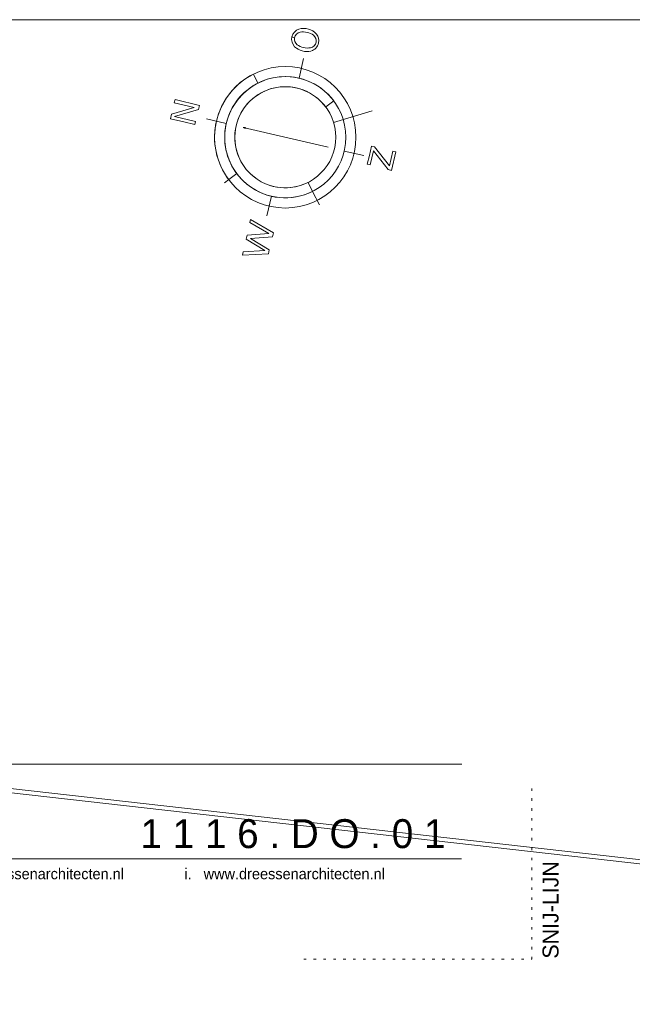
# Model space of a CAD drawing. Header units: millimetres. Extents: x -117530 to 51532, y -61772 to 24900.
# Tile 117 of 175: x -6902 to 1834, y -54239 to -40212. Entities that reach past the tile are written whole.
import ezdxf

# ---------------------------------------------------------------- set-up
doc = ezdxf.new("R2010")
doc.units = ezdxf.units.MM
doc.header["$LTSCALE"] = 254
doc.linetypes.add('Dash Style-16', pattern=[0.555573, 0.138855, -0.416718])
doc.layers.get('0').update_dxf_attribs({"lineweight": 0})
for name, color, linetype, lineweight in [('aanzicht lijn', 7, 'Continuous', 0), ('Kader', 7, 'Continuous', 0), ('LAYER21', 7, 'Continuous', 0), ('None', 7, 'Continuous', 0)]:
    doc.layers.add(name, color=color, linetype=linetype, lineweight=lineweight)
doc.layers.add('drsn-maaiveld', color=7, linetype='Continuous', lineweight=0, true_color=0x0099ff)
doc.styles.add('Century Gothic', font='Century Gothic')

# ---------------------------------------------------------------- blocks, each defined once
blk = doc.blocks.new('Group-2-1')
at = {"layer": 'aanzicht lijn', "linetype": 'Continuous', "lineweight": 0}
blk.add_hatch(color=255, dxfattribs=at).paths.add_polyline_path([(-553160, -330902), (-553450, -330748), (-553121, -330737), (-553218, -330802)])
at = {"layer": 'aanzicht lijn', "color": 17, "lineweight": 0}
for p, q in [((-544842, -320930, -28800), (-545498, -323735, -28800)), ((-551366, -324438, -28800), (-552016, -323153, -28800)), ((-541703, -327831, -28800), (-540550, -326968, -28800)), ((-555878, -330180, -28800), (-558683, -329524, -28800)), ((-540574, -330062, -28800), (-535061, -328394, -28800)), ((-553450, -330748, -28800), (-541332, -333582, -28800)), ((-536248, -334771, -28800), (-539053, -334115, -28800)), ((-555533, -338191, -28800), (-554381, -337327, -28800)), ((-555533, -338191, -28800), (-556109, -338622, -28800)), ((-543565, -339857, -28800), (-544215, -338572, -28800)), ((-549433, -340561, -28800), (-550089, -343365, -28800)), ((-543565, -339857, -28800), (-542590, -341784, -28800))]:
    blk.add_line(p, q, dxfattribs=at)
at = {"layer": 'aanzicht lijn', "color": 17, "lineweight": 0, "elevation": -28800}
for points in [[(-546517, -317824, -0.2336252), (-545534, -316729, -0.2832978), (-543007, -317447, -0.2566143), (-542748, -318705, -0.2943592), (-543803, -319878, -0.2446022), (-546126, -319258, -0.2489539), (-546517, -317824)], [(-546150, -317989, -0.319093), (-545357, -317171, -0.1981834), (-543436, -317621, -0.250113), (-543054, -318619, -0.3009831), (-543850, -319390, -0.2078068), (-545775, -318959, -0.2889582), (-546150, -317989)]]:
    blk.add_lwpolyline(points, format="xyb", dxfattribs=at)
for points in [[(-546517, -317824, -0.2336252), (-545534, -316729, -0.2832978), (-543007, -317447, -0.2566143), (-542748, -318705, -0.2943592), (-543803, -319878, -0.2446022), (-546126, -319258, -0.2489539), (-546517, -317824), (-546150, -317989, -0.319093), (-545357, -317171, -0.1981834), (-543436, -317621, -0.250113), (-543054, -318619, -0.3009831), (-543850, -319390, -0.2078068), (-545775, -318959, -0.2889582), (-546150, -317989)], [(-554381, -337327), (-555533, -338191, -0.466307), (-552016, -323153), (-551366, -324438, 0.4663032), (-554381, -337327)], [(-554381, -337327), (-555533, -338191, -0.466307), (-552016, -323153), (-551366, -324438, 0.4663032), (-554381, -337327)], [(-543565, -339857, -0.6370706), (-555878, -330180, -0.6370706), (-540550, -326968), (-541703, -327831, 0.6370693), (-554476, -330508, 0.6370693), (-544215, -338572)]]:
    blk.add_lwpolyline(points, format="xyb", close=True, dxfattribs=at)
at = {"layer": 'aanzicht lijn', "color": 17, "lineweight": 0, "flags": 128}
for points in [[(-561939, -329946), (-563822, -329505), (-563671, -328859), (-560441, -327915), (-563294, -327248), (-563187, -326792), (-559713, -327604), (-559851, -328194), (-563242, -329200), (-560249, -329899), (-560347, -330318), (-561939, -329946)], [(-535473, -334731), (-535171, -333438), (-534752, -333535), (-532608, -336204), (-532119, -334111), (-531681, -334214), (-532304, -336877), (-532799, -336761), (-534905, -334102), (-535372, -336099), (-535771, -336005), (-535473, -334731)], [(-553527, -348701), (-553469, -348454), (-550363, -348297), (-553051, -346666), (-552913, -346076), (-549818, -345877), (-552500, -344307), (-552402, -343889), (-549166, -345749), (-549299, -346320), (-552404, -346556), (-549739, -348203), (-549868, -348754), (-553585, -348948), (-553527, -348701)]]:
    blk.add_lwpolyline(points, dxfattribs=at)
for points in [[(-561939, -329946), (-563822, -329505), (-563671, -328859), (-560441, -327915), (-563294, -327248), (-563187, -326792), (-559713, -327604), (-559851, -328194), (-563242, -329200), (-560249, -329899), (-560347, -330318), (-561939, -329946)], [(-553160, -330902), (-553450, -330748), (-553121, -330737), (-553218, -330802)], [(-535473, -334731), (-535171, -333438), (-534752, -333535), (-532608, -336204), (-532119, -334111), (-531681, -334214), (-532304, -336877), (-532799, -336761), (-534905, -334102), (-535372, -336099), (-535771, -336005), (-535473, -334731)], [(-553527, -348701), (-553469, -348454), (-550363, -348297), (-553051, -346666), (-552913, -346076), (-549818, -345877), (-552500, -344307), (-552402, -343889), (-549166, -345749), (-549299, -346320), (-552404, -346556), (-549739, -348203), (-549868, -348754), (-553585, -348948), (-553527, -348701)]]:
    blk.add_lwpolyline(points, close=True, dxfattribs=at)
at = {"layer": 'aanzicht lijn', "color": 17, "lineweight": 0}
for radius in [10080, 8640, 7200]:
    blk.add_circle((-547465, -332148, -28800), radius, dxfattribs=at)

msp = doc.modelspace()

# ---------------------------------------------------------------- linework, layer by layer
at = {"color": 1, "linetype": 'Dash Style-16', "lineweight": 0}
for p, q in [((400, -53598, -28800), (400, -51108, -28800)), ((-2852, -53598, -28800), (400, -53598, -28800))]:
    msp.add_line(p, q, dxfattribs=at)
at = {"layer": 'LAYER21', "color": 2, "linetype": 'Continuous', "lineweight": 0, "flags": 128}
for points in [[(19582, -41542), (12169, -40212), (-19438, -40212)], [(19642, -41442), (19642, -54239), (-65898, -44577)], [(19582, -41442), (19582, -54172), (-65898, -44517)]]:
    msp.add_lwpolyline(points, dxfattribs=at)
at = {"layer": 'None', "color": 17, "linetype": 'Continuous', "lineweight": 0}
for p, q in [((-13515, -50820, -28800), (-599, -50820, -28800)), ((-20600, -52165, -28800), (-600, -52165, -28800))]:
    msp.add_line(p, q, dxfattribs=at)

# ---------------------------------------------------------------- block references
at = {"layer": 'drsn-maaiveld', "color": 7, "xscale": 0.1, "yscale": 0.1, "zscale": 0.1}
msp.add_blockref('Group-2-1', (51632, -8672, -6000), dxfattribs=at)

# ---------------------------------------------------------------- texts
at = {"color": 7, "insert": (554, -53589, -28800), "char_height": 228, "attachment_point": 1, "rotation": 90, "line_spacing_factor": 1.031632, "style": 'Century Gothic'}
msp.add_mtext('SNIJ-LIJN', dxfattribs=at)
at = {"layer": 'Kader', "color": 1, "insert": (-10712, -52303, -28800), "char_height": 154.522, "attachment_point": 2, "line_spacing_factor": 1.547448, "style": 'Century Gothic'}
msp.add_mtext('Ruys  de  Beerenbroucklaan    10                 6411 GB  Heerlen                t.   045-5715755                f.   045-5742299              e.   info@dreessenarchitecten.nl               i.   www.dreessenarchitecten.nl', dxfattribs=at)
at = {"layer": 'None', "color": 17, "insert": (-830, -51602, -28800), "char_height": 412.06, "attachment_point": 3, "line_spacing_factor": 1.031632, "style": 'Century Gothic'}
msp.add_mtext('1 1 1 6 . D O . 0 1', dxfattribs=at)

doc.saveas('drawing.dxf')
